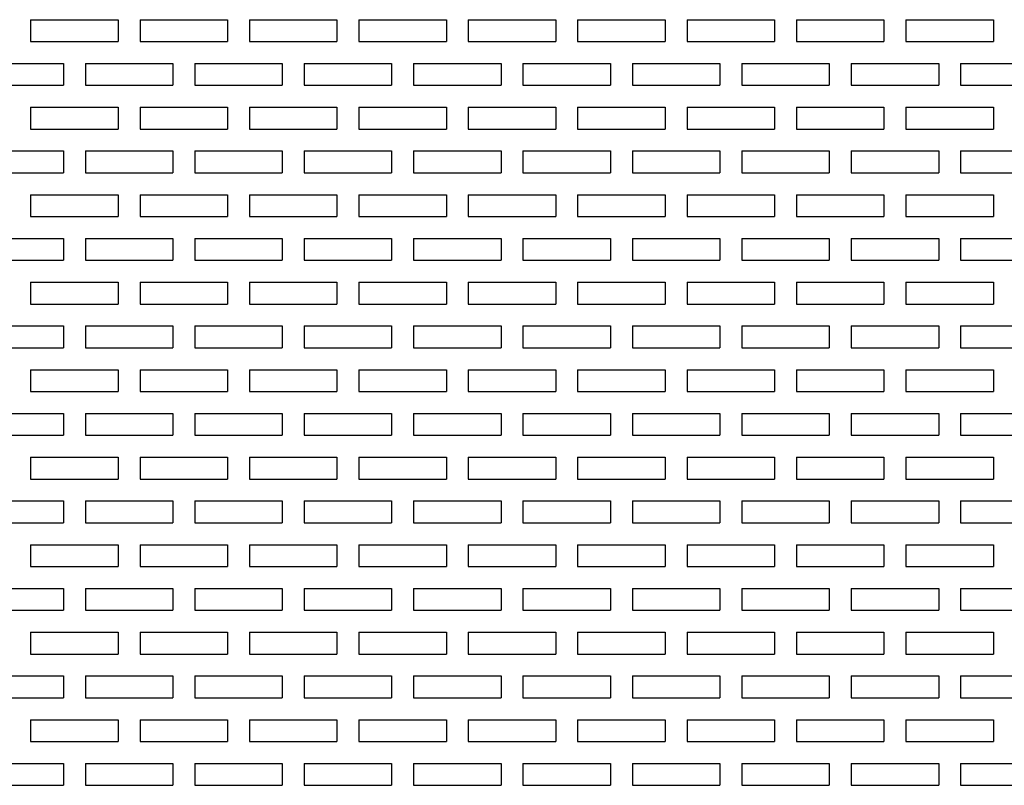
# Model space of a CAD drawing. Extents: x 0 to 108, y 0 to 78.
# Tile 17 of 53: x 50.12 to 55.75, y 50.06 to 54.43. Entities that reach past the tile are written whole.
import ezdxf

# ---------------------------------------------------------------- set-up
doc = ezdxf.new("R2010")
doc.units = 0
doc.header["$LTSCALE"] = 3.5
doc.header["$MEASUREMENT"] = 0
doc.layers.add('OBJECT-70', color=3, linetype='CONTINUOUS')

msp = doc.modelspace()

# ---------------------------------------------------------------- linework, layer by layer
at = {"layer": 'OBJECT-70'}
for p, q in [((50.185, 54.4341), (50.685, 54.4341)), ((50.185, 54.4341), (50.185, 54.3091)), ((50.3725, 54.4341), (50.4975, 54.4341)), ((50.685, 54.4341), (50.685, 54.3091)), ((50.81, 54.4341), (51.31, 54.4341)), ((50.81, 54.4341), (50.81, 54.3091)), ((50.9975, 54.4341), (51.1225, 54.4341)), ((51.31, 54.4341), (51.31, 54.3091)), ((51.435, 54.4341), (51.935, 54.4341)), ((51.435, 54.4341), (51.435, 54.3091)), ((51.6225, 54.4341), (51.7475, 54.4341)), ((51.935, 54.4341), (51.935, 54.3091)), ((52.06, 54.4341), (52.56, 54.4341)), ((52.06, 54.4341), (52.06, 54.3091)), ((52.2475, 54.4341), (52.3725, 54.4341)), ((52.56, 54.4341), (52.56, 54.3091)), ((52.685, 54.4341), (53.185, 54.4341)), ((52.685, 54.4341), (52.685, 54.3091)), ((52.8725, 54.4341), (52.9975, 54.4341)), ((53.185, 54.4341), (53.185, 54.3091)), ((53.31, 54.4341), (53.81, 54.4341)), ((53.31, 54.4341), (53.31, 54.3091)), ((53.4975, 54.4341), (53.6225, 54.4341)), ((53.81, 54.4341), (53.81, 54.3091)), ((53.935, 54.4341), (54.435, 54.4341)), ((53.935, 54.4341), (53.935, 54.3091)), ((54.1225, 54.4341), (54.2475, 54.4341)), ((54.435, 54.4341), (54.435, 54.3091)), ((54.56, 54.4341), (55.06, 54.4341)), ((54.56, 54.4341), (54.56, 54.3091)), ((54.7475, 54.4341), (54.8725, 54.4341)), ((55.06, 54.4341), (55.06, 54.3091)), ((55.185, 54.4341), (55.685, 54.4341)), ((55.185, 54.4341), (55.185, 54.3091)), ((55.3725, 54.4341), (55.4975, 54.4341)), ((55.685, 54.4341), (55.685, 54.3091)), ((50.185, 54.3091), (50.685, 54.3091)), ((50.81, 54.3091), (51.31, 54.3091)), ((51.435, 54.3091), (51.935, 54.3091)), ((52.06, 54.3091), (52.56, 54.3091)), ((52.685, 54.3091), (53.185, 54.3091)), ((53.31, 54.3091), (53.81, 54.3091)), ((53.935, 54.3091), (54.435, 54.3091)), ((54.56, 54.3091), (55.06, 54.3091)), ((55.185, 54.3091), (55.685, 54.3091)), ((49.8725, 54.1841), (50.3725, 54.1841)), ((50.3725, 54.1841), (50.3725, 54.0591)), ((50.4975, 54.1841), (50.9975, 54.1841)), ((50.4975, 54.1841), (50.4975, 54.0591)), ((50.9975, 54.1841), (50.9975, 54.0591)), ((51.1225, 54.1841), (51.6225, 54.1841)), ((51.1225, 54.1841), (51.1225, 54.0591)), ((51.6225, 54.1841), (51.6225, 54.0591)), ((51.7475, 54.1841), (52.2475, 54.1841)), ((51.7475, 54.1841), (51.7475, 54.0591)), ((52.2475, 54.1841), (52.2475, 54.0591)), ((52.3725, 54.1841), (52.8725, 54.1841)), ((52.3725, 54.1841), (52.3725, 54.0591)), ((52.8725, 54.1841), (52.8725, 54.0591)), ((52.9975, 54.1841), (53.4975, 54.1841)), ((52.9975, 54.1841), (52.9975, 54.0591)), ((53.4975, 54.1841), (53.4975, 54.0591)), ((53.6225, 54.1841), (54.1225, 54.1841)), ((53.6225, 54.1841), (53.6225, 54.0591)), ((54.1225, 54.1841), (54.1225, 54.0591)), ((54.2475, 54.1841), (54.7475, 54.1841)), ((54.2475, 54.1841), (54.2475, 54.0591)), ((54.7475, 54.1841), (54.7475, 54.0591)), ((54.8725, 54.1841), (55.3725, 54.1841)), ((54.8725, 54.1841), (54.8725, 54.0591)), ((55.3725, 54.1841), (55.3725, 54.0591)), ((55.4975, 54.1841), (55.9975, 54.1841)), ((55.4975, 54.1841), (55.4975, 54.0591)), ((49.8725, 54.0591), (50.3725, 54.0591)), ((50.4975, 54.0591), (50.9975, 54.0591)), ((51.1225, 54.0591), (51.6225, 54.0591)), ((51.7475, 54.0591), (52.2475, 54.0591)), ((52.3725, 54.0591), (52.8725, 54.0591)), ((52.9975, 54.0591), (53.4975, 54.0591)), ((53.6225, 54.0591), (54.1225, 54.0591)), ((54.2475, 54.0591), (54.7475, 54.0591)), ((54.8725, 54.0591), (55.3725, 54.0591)), ((55.4975, 54.0591), (55.9975, 54.0591)), ((50.185, 53.9341), (50.685, 53.9341)), ((50.185, 53.9341), (50.185, 53.8091)), ((50.3725, 53.9341), (50.4975, 53.9341)), ((50.685, 53.9341), (50.685, 53.8091)), ((50.81, 53.9341), (51.31, 53.9341)), ((50.81, 53.9341), (50.81, 53.8091)), ((50.9975, 53.9341), (51.1225, 53.9341)), ((51.31, 53.9341), (51.31, 53.8091)), ((51.435, 53.9341), (51.935, 53.9341)), ((51.435, 53.9341), (51.435, 53.8091)), ((51.6225, 53.9341), (51.7475, 53.9341)), ((51.935, 53.9341), (51.935, 53.8091)), ((52.06, 53.9341), (52.56, 53.9341)), ((52.06, 53.9341), (52.06, 53.8091)), ((52.2475, 53.9341), (52.3725, 53.9341)), ((52.56, 53.9341), (52.56, 53.8091)), ((52.685, 53.9341), (53.185, 53.9341)), ((52.685, 53.9341), (52.685, 53.8091)), ((52.8725, 53.9341), (52.9975, 53.9341)), ((53.185, 53.9341), (53.185, 53.8091)), ((53.31, 53.9341), (53.81, 53.9341)), ((53.31, 53.9341), (53.31, 53.8091)), ((53.4975, 53.9341), (53.6225, 53.9341)), ((53.81, 53.9341), (53.81, 53.8091)), ((53.935, 53.9341), (54.435, 53.9341)), ((53.935, 53.9341), (53.935, 53.8091)), ((54.1225, 53.9341), (54.2475, 53.9341)), ((54.435, 53.9341), (54.435, 53.8091)), ((54.56, 53.9341), (55.06, 53.9341)), ((54.56, 53.9341), (54.56, 53.8091)), ((54.7475, 53.9341), (54.8725, 53.9341)), ((55.06, 53.9341), (55.06, 53.8091)), ((55.185, 53.9341), (55.685, 53.9341)), ((55.185, 53.9341), (55.185, 53.8091)), ((55.3725, 53.9341), (55.4975, 53.9341)), ((55.685, 53.9341), (55.685, 53.8091)), ((50.185, 53.8091), (50.685, 53.8091)), ((50.81, 53.8091), (51.31, 53.8091)), ((51.435, 53.8091), (51.935, 53.8091)), ((52.06, 53.8091), (52.56, 53.8091)), ((52.685, 53.8091), (53.185, 53.8091)), ((53.31, 53.8091), (53.81, 53.8091)), ((53.935, 53.8091), (54.435, 53.8091)), ((54.56, 53.8091), (55.06, 53.8091)), ((55.185, 53.8091), (55.685, 53.8091)), ((49.8725, 53.6841), (50.3725, 53.6841)), ((50.3725, 53.6841), (50.3725, 53.5591)), ((50.4975, 53.6841), (50.9975, 53.6841)), ((50.4975, 53.6841), (50.4975, 53.5591)), ((50.9975, 53.6841), (50.9975, 53.5591)), ((51.1225, 53.6841), (51.6225, 53.6841)), ((51.1225, 53.6841), (51.1225, 53.5591)), ((51.6225, 53.6841), (51.6225, 53.5591)), ((51.7475, 53.6841), (52.2475, 53.6841)), ((51.7475, 53.6841), (51.7475, 53.5591)), ((52.2475, 53.6841), (52.2475, 53.5591)), ((52.3725, 53.6841), (52.8725, 53.6841)), ((52.3725, 53.6841), (52.3725, 53.5591)), ((52.8725, 53.6841), (52.8725, 53.5591)), ((52.9975, 53.6841), (53.4975, 53.6841)), ((52.9975, 53.6841), (52.9975, 53.5591)), ((53.4975, 53.6841), (53.4975, 53.5591)), ((53.6225, 53.6841), (54.1225, 53.6841)), ((53.6225, 53.6841), (53.6225, 53.5591)), ((54.1225, 53.6841), (54.1225, 53.5591)), ((54.2475, 53.6841), (54.7475, 53.6841)), ((54.2475, 53.6841), (54.2475, 53.5591)), ((54.7475, 53.6841), (54.7475, 53.5591)), ((54.8725, 53.6841), (55.3725, 53.6841)), ((54.8725, 53.6841), (54.8725, 53.5591)), ((55.3725, 53.6841), (55.3725, 53.5591)), ((55.4975, 53.6841), (55.9975, 53.6841)), ((55.4975, 53.6841), (55.4975, 53.5591)), ((49.8725, 53.5591), (50.3725, 53.5591)), ((50.4975, 53.5591), (50.9975, 53.5591)), ((51.1225, 53.5591), (51.6225, 53.5591)), ((51.7475, 53.5591), (52.2475, 53.5591)), ((52.3725, 53.5591), (52.8725, 53.5591)), ((52.9975, 53.5591), (53.4975, 53.5591)), ((53.6225, 53.5591), (54.1225, 53.5591)), ((54.2475, 53.5591), (54.7475, 53.5591)), ((54.8725, 53.5591), (55.3725, 53.5591)), ((55.4975, 53.5591), (55.9975, 53.5591)), ((50.185, 53.4341), (50.685, 53.4341)), ((50.185, 53.4341), (50.185, 53.3091)), ((50.3725, 53.4341), (50.4975, 53.4341)), ((50.685, 53.4341), (50.685, 53.3091)), ((50.81, 53.4341), (51.31, 53.4341)), ((50.81, 53.4341), (50.81, 53.3091)), ((50.9975, 53.4341), (51.1225, 53.4341)), ((51.31, 53.4341), (51.31, 53.3091)), ((51.435, 53.4341), (51.935, 53.4341)), ((51.435, 53.4341), (51.435, 53.3091)), ((51.6225, 53.4341), (51.7475, 53.4341)), ((51.935, 53.4341), (51.935, 53.3091)), ((52.06, 53.4341), (52.56, 53.4341)), ((52.06, 53.4341), (52.06, 53.3091)), ((52.2475, 53.4341), (52.3725, 53.4341)), ((52.56, 53.4341), (52.56, 53.3091)), ((52.685, 53.4341), (53.185, 53.4341)), ((52.685, 53.4341), (52.685, 53.3091)), ((52.8725, 53.4341), (52.9975, 53.4341)), ((53.185, 53.4341), (53.185, 53.3091)), ((53.31, 53.4341), (53.81, 53.4341)), ((53.31, 53.4341), (53.31, 53.3091)), ((53.4975, 53.4341), (53.6225, 53.4341)), ((53.81, 53.4341), (53.81, 53.3091)), ((53.935, 53.4341), (54.435, 53.4341)), ((53.935, 53.4341), (53.935, 53.3091)), ((54.1225, 53.4341), (54.2475, 53.4341)), ((54.435, 53.4341), (54.435, 53.3091)), ((54.56, 53.4341), (55.06, 53.4341)), ((54.56, 53.4341), (54.56, 53.3091)), ((54.7475, 53.4341), (54.8725, 53.4341)), ((55.06, 53.4341), (55.06, 53.3091)), ((55.185, 53.4341), (55.685, 53.4341)), ((55.185, 53.4341), (55.185, 53.3091)), ((55.3725, 53.4341), (55.4975, 53.4341)), ((55.685, 53.4341), (55.685, 53.3091)), ((50.185, 53.3091), (50.685, 53.3091)), ((50.81, 53.3091), (51.31, 53.3091)), ((51.435, 53.3091), (51.935, 53.3091)), ((52.06, 53.3091), (52.56, 53.3091)), ((52.685, 53.3091), (53.185, 53.3091)), ((53.31, 53.3091), (53.81, 53.3091)), ((53.935, 53.3091), (54.435, 53.3091)), ((54.56, 53.3091), (55.06, 53.3091)), ((55.185, 53.3091), (55.685, 53.3091)), ((49.8725, 53.1841), (50.3725, 53.1841)), ((50.3725, 53.1841), (50.3725, 53.0591)), ((50.4975, 53.1841), (50.9975, 53.1841)), ((50.4975, 53.1841), (50.4975, 53.0591)), ((50.9975, 53.1841), (50.9975, 53.0591)), ((51.1225, 53.1841), (51.6225, 53.1841)), ((51.1225, 53.1841), (51.1225, 53.0591)), ((51.6225, 53.1841), (51.6225, 53.0591)), ((51.7475, 53.1841), (52.2475, 53.1841)), ((51.7475, 53.1841), (51.7475, 53.0591)), ((52.2475, 53.1841), (52.2475, 53.0591)), ((52.3725, 53.1841), (52.8725, 53.1841)), ((52.3725, 53.1841), (52.3725, 53.0591)), ((52.8725, 53.1841), (52.8725, 53.0591)), ((52.9975, 53.1841), (53.4975, 53.1841)), ((52.9975, 53.1841), (52.9975, 53.0591)), ((53.4975, 53.1841), (53.4975, 53.0591)), ((53.6225, 53.1841), (54.1225, 53.1841)), ((53.6225, 53.1841), (53.6225, 53.0591)), ((54.1225, 53.1841), (54.1225, 53.0591)), ((54.2475, 53.1841), (54.7475, 53.1841)), ((54.2475, 53.1841), (54.2475, 53.0591)), ((54.7475, 53.1841), (54.7475, 53.0591)), ((54.8725, 53.1841), (55.3725, 53.1841)), ((54.8725, 53.1841), (54.8725, 53.0591)), ((55.3725, 53.1841), (55.3725, 53.0591)), ((55.4975, 53.1841), (55.9975, 53.1841)), ((55.4975, 53.1841), (55.4975, 53.0591)), ((49.8725, 53.0591), (50.3725, 53.0591)), ((50.4975, 53.0591), (50.9975, 53.0591)), ((51.1225, 53.0591), (51.6225, 53.0591)), ((51.7475, 53.0591), (52.2475, 53.0591)), ((52.3725, 53.0591), (52.8725, 53.0591)), ((52.9975, 53.0591), (53.4975, 53.0591)), ((53.6225, 53.0591), (54.1225, 53.0591)), ((54.2475, 53.0591), (54.7475, 53.0591)), ((54.8725, 53.0591), (55.3725, 53.0591)), ((55.4975, 53.0591), (55.9975, 53.0591)), ((50.185, 52.9341), (50.685, 52.9341)), ((50.185, 52.9341), (50.185, 52.8091)), ((50.3725, 52.9341), (50.4975, 52.9341)), ((50.685, 52.9341), (50.685, 52.8091)), ((50.81, 52.9341), (51.31, 52.9341)), ((50.81, 52.9341), (50.81, 52.8091)), ((50.9975, 52.9341), (51.1225, 52.9341)), ((51.31, 52.9341), (51.31, 52.8091)), ((51.435, 52.9341), (51.935, 52.9341)), ((51.435, 52.9341), (51.435, 52.8091)), ((51.6225, 52.9341), (51.7475, 52.9341)), ((51.935, 52.9341), (51.935, 52.8091)), ((52.06, 52.9341), (52.56, 52.9341)), ((52.06, 52.9341), (52.06, 52.8091)), ((52.2475, 52.9341), (52.3725, 52.9341)), ((52.56, 52.9341), (52.56, 52.8091)), ((52.685, 52.9341), (53.185, 52.9341)), ((52.685, 52.9341), (52.685, 52.8091)), ((52.8725, 52.9341), (52.9975, 52.9341)), ((53.185, 52.9341), (53.185, 52.8091)), ((53.31, 52.9341), (53.81, 52.9341)), ((53.31, 52.9341), (53.31, 52.8091)), ((53.4975, 52.9341), (53.6225, 52.9341)), ((53.81, 52.9341), (53.81, 52.8091)), ((53.935, 52.9341), (54.435, 52.9341)), ((53.935, 52.9341), (53.935, 52.8091)), ((54.1225, 52.9341), (54.2475, 52.9341)), ((54.435, 52.9341), (54.435, 52.8091)), ((54.56, 52.9341), (55.06, 52.9341)), ((54.56, 52.9341), (54.56, 52.8091)), ((54.7475, 52.9341), (54.8725, 52.9341)), ((55.06, 52.9341), (55.06, 52.8091)), ((55.185, 52.9341), (55.685, 52.9341)), ((55.185, 52.9341), (55.185, 52.8091)), ((55.3725, 52.9341), (55.4975, 52.9341)), ((55.685, 52.9341), (55.685, 52.8091)), ((50.185, 52.8091), (50.685, 52.8091)), ((50.81, 52.8091), (51.31, 52.8091)), ((51.435, 52.8091), (51.935, 52.8091)), ((52.06, 52.8091), (52.56, 52.8091)), ((52.685, 52.8091), (53.185, 52.8091)), ((53.31, 52.8091), (53.81, 52.8091)), ((53.935, 52.8091), (54.435, 52.8091)), ((54.56, 52.8091), (55.06, 52.8091)), ((55.185, 52.8091), (55.685, 52.8091)), ((49.8725, 52.6841), (50.3725, 52.6841)), ((50.3725, 52.6841), (50.3725, 52.5591)), ((50.4975, 52.6841), (50.9975, 52.6841)), ((50.4975, 52.6841), (50.4975, 52.5591)), ((50.9975, 52.6841), (50.9975, 52.5591)), ((51.1225, 52.6841), (51.6225, 52.6841)), ((51.1225, 52.6841), (51.1225, 52.5591)), ((51.6225, 52.6841), (51.6225, 52.5591)), ((51.7475, 52.6841), (52.2475, 52.6841)), ((51.7475, 52.6841), (51.7475, 52.5591)), ((52.2475, 52.6841), (52.2475, 52.5591)), ((52.3725, 52.6841), (52.8725, 52.6841)), ((52.3725, 52.6841), (52.3725, 52.5591)), ((52.8725, 52.6841), (52.8725, 52.5591)), ((52.9975, 52.6841), (53.4975, 52.6841)), ((52.9975, 52.6841), (52.9975, 52.5591)), ((53.4975, 52.6841), (53.4975, 52.5591)), ((53.6225, 52.6841), (54.1225, 52.6841)), ((53.6225, 52.6841), (53.6225, 52.5591)), ((54.1225, 52.6841), (54.1225, 52.5591)), ((54.2475, 52.6841), (54.7475, 52.6841)), ((54.2475, 52.6841), (54.2475, 52.5591)), ((54.7475, 52.6841), (54.7475, 52.5591)), ((54.8725, 52.6841), (55.3725, 52.6841)), ((54.8725, 52.6841), (54.8725, 52.5591)), ((55.3725, 52.6841), (55.3725, 52.5591)), ((55.4975, 52.6841), (55.9975, 52.6841)), ((55.4975, 52.6841), (55.4975, 52.5591)), ((49.8725, 52.5591), (50.3725, 52.5591)), ((50.4975, 52.5591), (50.9975, 52.5591)), ((51.1225, 52.5591), (51.6225, 52.5591)), ((51.7475, 52.5591), (52.2475, 52.5591)), ((52.3725, 52.5591), (52.8725, 52.5591)), ((52.9975, 52.5591), (53.4975, 52.5591)), ((53.6225, 52.5591), (54.1225, 52.5591)), ((54.2475, 52.5591), (54.7475, 52.5591)), ((54.8725, 52.5591), (55.3725, 52.5591)), ((55.4975, 52.5591), (55.9975, 52.5591)), ((50.185, 52.4341), (50.685, 52.4341)), ((50.185, 52.4341), (50.185, 52.3091)), ((50.3725, 52.4341), (50.4975, 52.4341)), ((50.685, 52.4341), (50.685, 52.3091)), ((50.81, 52.4341), (51.31, 52.4341)), ((50.81, 52.4341), (50.81, 52.3091)), ((50.9975, 52.4341), (51.1225, 52.4341)), ((51.31, 52.4341), (51.31, 52.3091)), ((51.435, 52.4341), (51.935, 52.4341)), ((51.435, 52.4341), (51.435, 52.3091)), ((51.6225, 52.4341), (51.7475, 52.4341)), ((51.935, 52.4341), (51.935, 52.3091)), ((52.06, 52.4341), (52.56, 52.4341)), ((52.06, 52.4341), (52.06, 52.3091)), ((52.2475, 52.4341), (52.3725, 52.4341)), ((52.56, 52.4341), (52.56, 52.3091)), ((52.685, 52.4341), (53.185, 52.4341)), ((52.685, 52.4341), (52.685, 52.3091)), ((52.8725, 52.4341), (52.9975, 52.4341)), ((53.185, 52.4341), (53.185, 52.3091)), ((53.31, 52.4341), (53.81, 52.4341)), ((53.31, 52.4341), (53.31, 52.3091)), ((53.4975, 52.4341), (53.6225, 52.4341)), ((53.81, 52.4341), (53.81, 52.3091)), ((53.935, 52.4341), (54.435, 52.4341)), ((53.935, 52.4341), (53.935, 52.3091)), ((54.1225, 52.4341), (54.2475, 52.4341)), ((54.435, 52.4341), (54.435, 52.3091)), ((54.56, 52.4341), (55.06, 52.4341)), ((54.56, 52.4341), (54.56, 52.3091)), ((54.7475, 52.4341), (54.8725, 52.4341)), ((55.06, 52.4341), (55.06, 52.3091)), ((55.185, 52.4341), (55.685, 52.4341)), ((55.185, 52.4341), (55.185, 52.3091)), ((55.3725, 52.4341), (55.4975, 52.4341)), ((55.685, 52.4341), (55.685, 52.3091)), ((50.185, 52.3091), (50.685, 52.3091)), ((50.81, 52.3091), (51.31, 52.3091)), ((51.435, 52.3091), (51.935, 52.3091)), ((52.06, 52.3091), (52.56, 52.3091)), ((52.685, 52.3091), (53.185, 52.3091)), ((53.31, 52.3091), (53.81, 52.3091)), ((53.935, 52.3091), (54.435, 52.3091)), ((54.56, 52.3091), (55.06, 52.3091)), ((55.185, 52.3091), (55.685, 52.3091)), ((49.8725, 52.1841), (50.3725, 52.1841)), ((50.3725, 52.1841), (50.3725, 52.0591)), ((50.4975, 52.1841), (50.9975, 52.1841)), ((50.4975, 52.1841), (50.4975, 52.0591)), ((50.9975, 52.1841), (50.9975, 52.0591)), ((51.1225, 52.1841), (51.6225, 52.1841)), ((51.1225, 52.1841), (51.1225, 52.0591)), ((51.6225, 52.1841), (51.6225, 52.0591)), ((51.7475, 52.1841), (52.2475, 52.1841)), ((51.7475, 52.1841), (51.7475, 52.0591)), ((52.2475, 52.1841), (52.2475, 52.0591)), ((52.3725, 52.1841), (52.8725, 52.1841)), ((52.3725, 52.1841), (52.3725, 52.0591)), ((52.8725, 52.1841), (52.8725, 52.0591)), ((52.9975, 52.1841), (53.4975, 52.1841)), ((52.9975, 52.1841), (52.9975, 52.0591)), ((53.4975, 52.1841), (53.4975, 52.0591)), ((53.6225, 52.1841), (54.1225, 52.1841)), ((53.6225, 52.1841), (53.6225, 52.0591)), ((54.1225, 52.1841), (54.1225, 52.0591)), ((54.2475, 52.1841), (54.7475, 52.1841)), ((54.2475, 52.1841), (54.2475, 52.0591)), ((54.7475, 52.1841), (54.7475, 52.0591)), ((54.8725, 52.1841), (55.3725, 52.1841)), ((54.8725, 52.1841), (54.8725, 52.0591)), ((55.3725, 52.1841), (55.3725, 52.0591)), ((55.4975, 52.1841), (55.9975, 52.1841)), ((55.4975, 52.1841), (55.4975, 52.0591)), ((49.8725, 52.0591), (50.3725, 52.0591)), ((50.4975, 52.0591), (50.9975, 52.0591)), ((51.1225, 52.0591), (51.6225, 52.0591)), ((51.7475, 52.0591), (52.2475, 52.0591)), ((52.3725, 52.0591), (52.8725, 52.0591)), ((52.9975, 52.0591), (53.4975, 52.0591)), ((53.6225, 52.0591), (54.1225, 52.0591)), ((54.2475, 52.0591), (54.7475, 52.0591)), ((54.8725, 52.0591), (55.3725, 52.0591)), ((55.4975, 52.0591), (55.9975, 52.0591)), ((50.185, 51.9341), (50.685, 51.9341)), ((50.185, 51.9341), (50.185, 51.8091)), ((50.3725, 51.9341), (50.4975, 51.9341)), ((50.685, 51.9341), (50.685, 51.8091)), ((50.81, 51.9341), (51.31, 51.9341)), ((50.81, 51.9341), (50.81, 51.8091)), ((50.9975, 51.9341), (51.1225, 51.9341)), ((51.31, 51.9341), (51.31, 51.8091)), ((51.435, 51.9341), (51.935, 51.9341)), ((51.435, 51.9341), (51.435, 51.8091)), ((51.6225, 51.9341), (51.7475, 51.9341)), ((51.935, 51.9341), (51.935, 51.8091)), ((52.06, 51.9341), (52.56, 51.9341)), ((52.06, 51.9341), (52.06, 51.8091)), ((52.2475, 51.9341), (52.3725, 51.9341)), ((52.56, 51.9341), (52.56, 51.8091)), ((52.685, 51.9341), (53.185, 51.9341)), ((52.685, 51.9341), (52.685, 51.8091)), ((52.8725, 51.9341), (52.9975, 51.9341)), ((53.185, 51.9341), (53.185, 51.8091)), ((53.31, 51.9341), (53.81, 51.9341)), ((53.31, 51.9341), (53.31, 51.8091)), ((53.4975, 51.9341), (53.6225, 51.9341)), ((53.81, 51.9341), (53.81, 51.8091)), ((53.935, 51.9341), (54.435, 51.9341)), ((53.935, 51.9341), (53.935, 51.8091)), ((54.1225, 51.9341), (54.2475, 51.9341)), ((54.435, 51.9341), (54.435, 51.8091)), ((54.56, 51.9341), (55.06, 51.9341)), ((54.56, 51.9341), (54.56, 51.8091)), ((54.7475, 51.9341), (54.8725, 51.9341)), ((55.06, 51.9341), (55.06, 51.8091)), ((55.185, 51.9341), (55.685, 51.9341)), ((55.185, 51.9341), (55.185, 51.8091)), ((55.3725, 51.9341), (55.4975, 51.9341)), ((55.685, 51.9341), (55.685, 51.8091)), ((50.185, 51.8091), (50.685, 51.8091)), ((50.81, 51.8091), (51.31, 51.8091)), ((51.435, 51.8091), (51.935, 51.8091)), ((52.06, 51.8091), (52.56, 51.8091)), ((52.685, 51.8091), (53.185, 51.8091)), ((53.31, 51.8091), (53.81, 51.8091)), ((53.935, 51.8091), (54.435, 51.8091)), ((54.56, 51.8091), (55.06, 51.8091)), ((55.185, 51.8091), (55.685, 51.8091)), ((49.8725, 51.6841), (50.3725, 51.6841)), ((50.3725, 51.6841), (50.3725, 51.5591)), ((50.4975, 51.6841), (50.9975, 51.6841)), ((50.4975, 51.6841), (50.4975, 51.5591)), ((50.9975, 51.6841), (50.9975, 51.5591)), ((51.1225, 51.6841), (51.6225, 51.6841)), ((51.1225, 51.6841), (51.1225, 51.5591)), ((51.6225, 51.6841), (51.6225, 51.5591)), ((51.7475, 51.6841), (52.2475, 51.6841)), ((51.7475, 51.6841), (51.7475, 51.5591)), ((52.2475, 51.6841), (52.2475, 51.5591)), ((52.3725, 51.6841), (52.8725, 51.6841)), ((52.3725, 51.6841), (52.3725, 51.5591)), ((52.8725, 51.6841), (52.8725, 51.5591)), ((52.9975, 51.6841), (53.4975, 51.6841)), ((52.9975, 51.6841), (52.9975, 51.5591)), ((53.4975, 51.6841), (53.4975, 51.5591)), ((53.6225, 51.6841), (54.1225, 51.6841)), ((53.6225, 51.6841), (53.6225, 51.5591)), ((54.1225, 51.6841), (54.1225, 51.5591)), ((54.2475, 51.6841), (54.7475, 51.6841)), ((54.2475, 51.6841), (54.2475, 51.5591)), ((54.7475, 51.6841), (54.7475, 51.5591)), ((54.8725, 51.6841), (55.3725, 51.6841)), ((54.8725, 51.6841), (54.8725, 51.5591)), ((55.3725, 51.6841), (55.3725, 51.5591)), ((55.4975, 51.6841), (55.9975, 51.6841)), ((55.4975, 51.6841), (55.4975, 51.5591)), ((49.8725, 51.5591), (50.3725, 51.5591)), ((50.4975, 51.5591), (50.9975, 51.5591)), ((51.1225, 51.5591), (51.6225, 51.5591)), ((51.7475, 51.5591), (52.2475, 51.5591)), ((52.3725, 51.5591), (52.8725, 51.5591)), ((52.9975, 51.5591), (53.4975, 51.5591)), ((53.6225, 51.5591), (54.1225, 51.5591)), ((54.2475, 51.5591), (54.7475, 51.5591)), ((54.8725, 51.5591), (55.3725, 51.5591)), ((55.4975, 51.5591), (55.9975, 51.5591)), ((50.185, 51.4341), (50.685, 51.4341)), ((50.185, 51.4341), (50.185, 51.3091)), ((50.3725, 51.4341), (50.4975, 51.4341)), ((50.685, 51.4341), (50.685, 51.3091)), ((50.81, 51.4341), (51.31, 51.4341)), ((50.81, 51.4341), (50.81, 51.3091)), ((50.9975, 51.4341), (51.1225, 51.4341)), ((51.31, 51.4341), (51.31, 51.3091)), ((51.435, 51.4341), (51.935, 51.4341)), ((51.435, 51.4341), (51.435, 51.3091)), ((51.6225, 51.4341), (51.7475, 51.4341)), ((51.935, 51.4341), (51.935, 51.3091)), ((52.06, 51.4341), (52.56, 51.4341)), ((52.06, 51.4341), (52.06, 51.3091)), ((52.2475, 51.4341), (52.3725, 51.4341)), ((52.56, 51.4341), (52.56, 51.3091)), ((52.685, 51.4341), (53.185, 51.4341)), ((52.685, 51.4341), (52.685, 51.3091)), ((52.8725, 51.4341), (52.9975, 51.4341)), ((53.185, 51.4341), (53.185, 51.3091)), ((53.31, 51.4341), (53.81, 51.4341)), ((53.31, 51.4341), (53.31, 51.3091)), ((53.4975, 51.4341), (53.6225, 51.4341)), ((53.81, 51.4341), (53.81, 51.3091)), ((53.935, 51.4341), (54.435, 51.4341)), ((53.935, 51.4341), (53.935, 51.3091)), ((54.1225, 51.4341), (54.2475, 51.4341)), ((54.435, 51.4341), (54.435, 51.3091)), ((54.56, 51.4341), (55.06, 51.4341)), ((54.56, 51.4341), (54.56, 51.3091)), ((54.7475, 51.4341), (54.8725, 51.4341)), ((55.06, 51.4341), (55.06, 51.3091)), ((55.185, 51.4341), (55.685, 51.4341)), ((55.185, 51.4341), (55.185, 51.3091)), ((55.3725, 51.4341), (55.4975, 51.4341)), ((55.685, 51.4341), (55.685, 51.3091)), ((50.185, 51.3091), (50.685, 51.3091)), ((50.81, 51.3091), (51.31, 51.3091)), ((51.435, 51.3091), (51.935, 51.3091)), ((52.06, 51.3091), (52.56, 51.3091)), ((52.685, 51.3091), (53.185, 51.3091)), ((53.31, 51.3091), (53.81, 51.3091)), ((53.935, 51.3091), (54.435, 51.3091)), ((54.56, 51.3091), (55.06, 51.3091)), ((55.185, 51.3091), (55.685, 51.3091)), ((49.8725, 51.1841), (50.3725, 51.1841)), ((50.3725, 51.1841), (50.3725, 51.0591)), ((50.4975, 51.1841), (50.9975, 51.1841)), ((50.4975, 51.1841), (50.4975, 51.0591)), ((50.9975, 51.1841), (50.9975, 51.0591)), ((51.1225, 51.1841), (51.6225, 51.1841)), ((51.1225, 51.1841), (51.1225, 51.0591)), ((51.6225, 51.1841), (51.6225, 51.0591)), ((51.7475, 51.1841), (52.2475, 51.1841)), ((51.7475, 51.1841), (51.7475, 51.0591)), ((52.2475, 51.1841), (52.2475, 51.0591)), ((52.3725, 51.1841), (52.8725, 51.1841)), ((52.3725, 51.1841), (52.3725, 51.0591)), ((52.8725, 51.1841), (52.8725, 51.0591)), ((52.9975, 51.1841), (53.4975, 51.1841)), ((52.9975, 51.1841), (52.9975, 51.0591)), ((53.4975, 51.1841), (53.4975, 51.0591)), ((53.6225, 51.1841), (54.1225, 51.1841)), ((53.6225, 51.1841), (53.6225, 51.0591)), ((54.1225, 51.1841), (54.1225, 51.0591)), ((54.2475, 51.1841), (54.7475, 51.1841)), ((54.2475, 51.1841), (54.2475, 51.0591)), ((54.7475, 51.1841), (54.7475, 51.0591)), ((54.8725, 51.1841), (55.3725, 51.1841)), ((54.8725, 51.1841), (54.8725, 51.0591)), ((55.3725, 51.1841), (55.3725, 51.0591)), ((55.4975, 51.1841), (55.9975, 51.1841)), ((55.4975, 51.1841), (55.4975, 51.0591)), ((49.8725, 51.0591), (50.3725, 51.0591)), ((50.4975, 51.0591), (50.9975, 51.0591)), ((51.1225, 51.0591), (51.6225, 51.0591)), ((51.7475, 51.0591), (52.2475, 51.0591)), ((52.3725, 51.0591), (52.8725, 51.0591)), ((52.9975, 51.0591), (53.4975, 51.0591)), ((53.6225, 51.0591), (54.1225, 51.0591)), ((54.2475, 51.0591), (54.7475, 51.0591)), ((54.8725, 51.0591), (55.3725, 51.0591)), ((55.4975, 51.0591), (55.9975, 51.0591)), ((50.185, 50.9341), (50.685, 50.9341)), ((50.185, 50.9341), (50.185, 50.8091)), ((50.3725, 50.9341), (50.4975, 50.9341)), ((50.685, 50.9341), (50.685, 50.8091)), ((50.81, 50.9341), (51.31, 50.9341)), ((50.81, 50.9341), (50.81, 50.8091)), ((50.9975, 50.9341), (51.1225, 50.9341)), ((51.31, 50.9341), (51.31, 50.8091)), ((51.435, 50.9341), (51.935, 50.9341)), ((51.435, 50.9341), (51.435, 50.8091)), ((51.6225, 50.9341), (51.7475, 50.9341)), ((51.935, 50.9341), (51.935, 50.8091)), ((52.06, 50.9341), (52.56, 50.9341)), ((52.06, 50.9341), (52.06, 50.8091)), ((52.2475, 50.9341), (52.3725, 50.9341)), ((52.56, 50.9341), (52.56, 50.8091)), ((52.685, 50.9341), (53.185, 50.9341)), ((52.685, 50.9341), (52.685, 50.8091)), ((52.8725, 50.9341), (52.9975, 50.9341)), ((53.185, 50.9341), (53.185, 50.8091)), ((53.31, 50.9341), (53.81, 50.9341)), ((53.31, 50.9341), (53.31, 50.8091)), ((53.4975, 50.9341), (53.6225, 50.9341)), ((53.81, 50.9341), (53.81, 50.8091)), ((53.935, 50.9341), (54.435, 50.9341)), ((53.935, 50.9341), (53.935, 50.8091)), ((54.1225, 50.9341), (54.2475, 50.9341)), ((54.435, 50.9341), (54.435, 50.8091)), ((54.56, 50.9341), (55.06, 50.9341)), ((54.56, 50.9341), (54.56, 50.8091)), ((54.7475, 50.9341), (54.8725, 50.9341)), ((55.06, 50.9341), (55.06, 50.8091)), ((55.185, 50.9341), (55.685, 50.9341)), ((55.185, 50.9341), (55.185, 50.8091)), ((55.3725, 50.9341), (55.4975, 50.9341)), ((55.685, 50.9341), (55.685, 50.8091)), ((50.185, 50.8091), (50.685, 50.8091)), ((50.81, 50.8091), (51.31, 50.8091)), ((51.435, 50.8091), (51.935, 50.8091)), ((52.06, 50.8091), (52.56, 50.8091)), ((52.685, 50.8091), (53.185, 50.8091)), ((53.31, 50.8091), (53.81, 50.8091)), ((53.935, 50.8091), (54.435, 50.8091)), ((54.56, 50.8091), (55.06, 50.8091)), ((55.185, 50.8091), (55.685, 50.8091)), ((49.8725, 50.6841), (50.3725, 50.6841)), ((50.3725, 50.6841), (50.3725, 50.5591)), ((50.4975, 50.6841), (50.9975, 50.6841)), ((50.4975, 50.6841), (50.4975, 50.5591)), ((50.9975, 50.6841), (50.9975, 50.5591)), ((51.1225, 50.6841), (51.6225, 50.6841)), ((51.1225, 50.6841), (51.1225, 50.5591)), ((51.6225, 50.6841), (51.6225, 50.5591)), ((51.7475, 50.6841), (52.2475, 50.6841)), ((51.7475, 50.6841), (51.7475, 50.5591)), ((52.2475, 50.6841), (52.2475, 50.5591)), ((52.3725, 50.6841), (52.8725, 50.6841)), ((52.3725, 50.6841), (52.3725, 50.5591)), ((52.8725, 50.6841), (52.8725, 50.5591)), ((52.9975, 50.6841), (53.4975, 50.6841)), ((52.9975, 50.6841), (52.9975, 50.5591)), ((53.4975, 50.6841), (53.4975, 50.5591)), ((53.6225, 50.6841), (54.1225, 50.6841)), ((53.6225, 50.6841), (53.6225, 50.5591)), ((54.1225, 50.6841), (54.1225, 50.5591)), ((54.2475, 50.6841), (54.7475, 50.6841)), ((54.2475, 50.6841), (54.2475, 50.5591)), ((54.7475, 50.6841), (54.7475, 50.5591)), ((54.8725, 50.6841), (55.3725, 50.6841)), ((54.8725, 50.6841), (54.8725, 50.5591)), ((55.3725, 50.6841), (55.3725, 50.5591)), ((55.4975, 50.6841), (55.9975, 50.6841)), ((55.4975, 50.6841), (55.4975, 50.5591)), ((49.8725, 50.5591), (50.3725, 50.5591)), ((50.4975, 50.5591), (50.9975, 50.5591)), ((51.1225, 50.5591), (51.6225, 50.5591)), ((51.7475, 50.5591), (52.2475, 50.5591)), ((52.3725, 50.5591), (52.8725, 50.5591)), ((52.9975, 50.5591), (53.4975, 50.5591)), ((53.6225, 50.5591), (54.1225, 50.5591)), ((54.2475, 50.5591), (54.7475, 50.5591)), ((54.8725, 50.5591), (55.3725, 50.5591)), ((55.4975, 50.5591), (55.9975, 50.5591)), ((50.185, 50.4341), (50.685, 50.4341)), ((50.185, 50.4341), (50.185, 50.3091)), ((50.3725, 50.4341), (50.4975, 50.4341)), ((50.685, 50.4341), (50.685, 50.3091)), ((50.81, 50.4341), (51.31, 50.4341)), ((50.81, 50.4341), (50.81, 50.3091)), ((50.9975, 50.4341), (51.1225, 50.4341)), ((51.31, 50.4341), (51.31, 50.3091)), ((51.435, 50.4341), (51.935, 50.4341)), ((51.435, 50.4341), (51.435, 50.3091)), ((51.6225, 50.4341), (51.7475, 50.4341)), ((51.935, 50.4341), (51.935, 50.3091)), ((52.06, 50.4341), (52.56, 50.4341)), ((52.06, 50.4341), (52.06, 50.3091)), ((52.2475, 50.4341), (52.3725, 50.4341)), ((52.56, 50.4341), (52.56, 50.3091)), ((52.685, 50.4341), (53.185, 50.4341)), ((52.685, 50.4341), (52.685, 50.3091)), ((52.8725, 50.4341), (52.9975, 50.4341)), ((53.185, 50.4341), (53.185, 50.3091)), ((53.31, 50.4341), (53.81, 50.4341)), ((53.31, 50.4341), (53.31, 50.3091)), ((53.4975, 50.4341), (53.6225, 50.4341)), ((53.81, 50.4341), (53.81, 50.3091)), ((53.935, 50.4341), (54.435, 50.4341)), ((53.935, 50.4341), (53.935, 50.3091)), ((54.1225, 50.4341), (54.2475, 50.4341)), ((54.435, 50.4341), (54.435, 50.3091)), ((54.56, 50.4341), (55.06, 50.4341)), ((54.56, 50.4341), (54.56, 50.3091)), ((54.7475, 50.4341), (54.8725, 50.4341)), ((55.06, 50.4341), (55.06, 50.3091)), ((55.185, 50.4341), (55.685, 50.4341)), ((55.185, 50.4341), (55.185, 50.3091)), ((55.3725, 50.4341), (55.4975, 50.4341)), ((55.685, 50.4341), (55.685, 50.3091)), ((50.185, 50.3091), (50.685, 50.3091)), ((50.81, 50.3091), (51.31, 50.3091)), ((51.435, 50.3091), (51.935, 50.3091)), ((52.06, 50.3091), (52.56, 50.3091)), ((52.685, 50.3091), (53.185, 50.3091)), ((53.31, 50.3091), (53.81, 50.3091)), ((53.935, 50.3091), (54.435, 50.3091)), ((54.56, 50.3091), (55.06, 50.3091)), ((55.185, 50.3091), (55.685, 50.3091)), ((49.8725, 50.1841), (50.3725, 50.1841)), ((50.3725, 50.1841), (50.3725, 50.0591)), ((50.4975, 50.1841), (50.9975, 50.1841)), ((50.4975, 50.1841), (50.4975, 50.0591)), ((50.9975, 50.1841), (50.9975, 50.0591)), ((51.1225, 50.1841), (51.6225, 50.1841)), ((51.1225, 50.1841), (51.1225, 50.0591)), ((51.6225, 50.1841), (51.6225, 50.0591)), ((51.7475, 50.1841), (52.2475, 50.1841)), ((51.7475, 50.1841), (51.7475, 50.0591)), ((52.2475, 50.1841), (52.2475, 50.0591)), ((52.3725, 50.1841), (52.8725, 50.1841)), ((52.3725, 50.1841), (52.3725, 50.0591)), ((52.8725, 50.1841), (52.8725, 50.0591)), ((52.9975, 50.1841), (53.4975, 50.1841)), ((52.9975, 50.1841), (52.9975, 50.0591)), ((53.4975, 50.1841), (53.4975, 50.0591)), ((53.6225, 50.1841), (54.1225, 50.1841)), ((53.6225, 50.1841), (53.6225, 50.0591)), ((54.1225, 50.1841), (54.1225, 50.0591)), ((54.2475, 50.1841), (54.7475, 50.1841)), ((54.2475, 50.1841), (54.2475, 50.0591)), ((54.7475, 50.1841), (54.7475, 50.0591)), ((54.8725, 50.1841), (55.3725, 50.1841)), ((54.8725, 50.1841), (54.8725, 50.0591)), ((55.3725, 50.1841), (55.3725, 50.0591)), ((55.4975, 50.1841), (55.9975, 50.1841)), ((55.4975, 50.1841), (55.4975, 50.0591)), ((49.8725, 50.0591), (50.3725, 50.0591)), ((50.4975, 50.0591), (50.9975, 50.0591)), ((51.1225, 50.0591), (51.6225, 50.0591)), ((51.7475, 50.0591), (52.2475, 50.0591)), ((52.3725, 50.0591), (52.8725, 50.0591)), ((52.9975, 50.0591), (53.4975, 50.0591)), ((53.6225, 50.0591), (54.1225, 50.0591)), ((54.2475, 50.0591), (54.7475, 50.0591)), ((54.8725, 50.0591), (55.3725, 50.0591)), ((55.4975, 50.0591), (55.9975, 50.0591))]:
    msp.add_line(p, q, dxfattribs=at)

doc.saveas('drawing.dxf')
